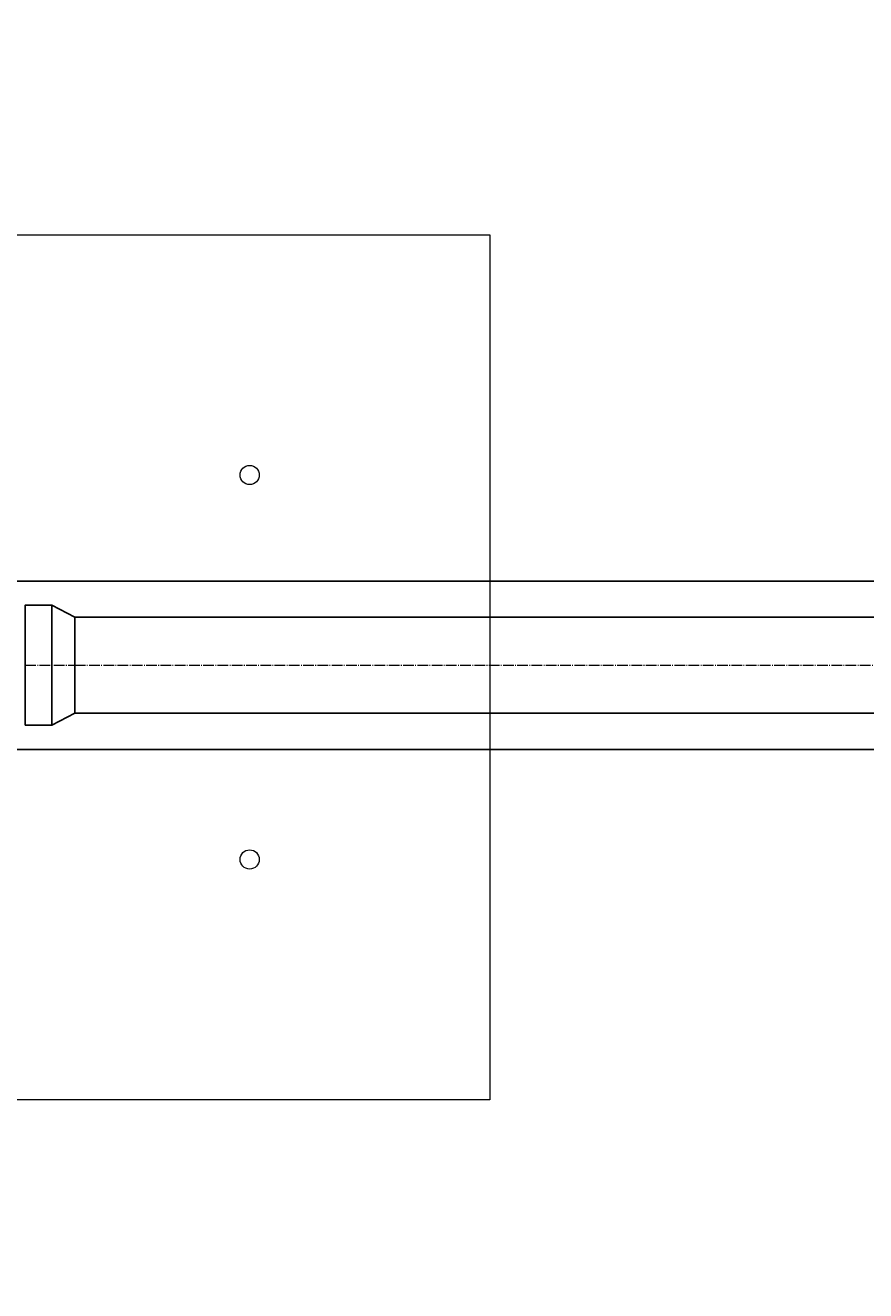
# Model space of a CAD drawing. Header units: centimetres. Extents: x -228435 to 46820, y -89367 to 152985.
# Tile 107 of 256: x -15107 to -13358, y 20203 to 22836. Entities that reach past the tile are written whole.
import ezdxf

# ---------------------------------------------------------------- set-up
doc = ezdxf.new("R2010")
doc.units = ezdxf.units.CM
doc.header["$LTSCALE"] = 50
doc.header["$PDMODE"] = 35
doc.header["$PDSIZE"] = 0.1
for name, pattern in [('CADVENT_CENTERLINE', [9.9, 7.4, -1, 0.5, -1]), ('Kondygnacja  -0_5$0$HIDDEN', [9.525, 6.35, -3.175]), ('Kondygnacja  -0_5$0$HIDDEN2', [4.7625, 3.175, -1.5875])]:
    doc.linetypes.add(name, pattern=pattern)
doc.layers.get('0').update_dxf_attribs({"color": 8})
doc.layers.get('DEFPOINTS').update_dxf_attribs({"color": 8})
for name, color, linetype, lineweight in [('bgde-nawiewCEN', 7, 'Continuous', 13), ('Kondygnacja  -0_5$0$ARCH_INFO_WYMIARY', 8, 'Continuous', 9), ('SU Lampy kwadratowe  -05$0$ARCH_SUFITY_PODWIESZANE', 8, 'Continuous', 9)]:
    doc.layers.add(name, color=color, linetype=linetype, lineweight=lineweight)
for name, color, linetype in [('bgde-nawiewEXP', 250, 'Continuous'), ('Kondygnacja  -0_5$0$ARCH_KONSTR_POWYŻEJ RZUTU', 8, 'Kondygnacja  -0_5$0$HIDDEN'), ('Kondygnacja  -0_5$0$ARCH_KONSTR_POWYŻEJ RZUTU_IST', 8, 'Kondygnacja  -0_5$0$HIDDEN2')]:
    doc.layers.add(name, color=color, linetype=linetype)
doc.styles.add('Kondygnacja  -0_5$0$Romans', font='Romans.shx', dxfattribs={"width": 0.7})
doc.dimstyles.new('Kondygnacja  -0_5$0$Wymiary 1-100', dxfattribs={"dimtxt": 12, "dimasz": 10, "dimexe": 5, "dimexo": 0, "dimgap": 4, "dimtad": 1, "dimrnd": 0.5, "dimzin": 12, "dimdsep": 46, "dimtxsty": 'Kondygnacja  -0_5$0$Romans', "dimblk": 'Kondygnacja  -0_5$0$_Oblique', "dimcen": 10, "dimdle": 10, "dimclrt": 55, "dimazin": 0, "dimtfac": 1, "dimtmove": 1, "dimatfit": 3, "dimfxl": 8, "dimfxlon": 1, "dimtolj": 1, "dimtzin": 0, "dimarcsym": 0})

# ---------------------------------------------------------------- blocks, each defined once
blk = doc.blocks.new('SU Lampy kwadratowe  -05$0$moduł sufitu')
at = {"layer": 'SU Lampy kwadratowe  -05$0$ARCH_SUFITY_PODWIESZANE'}
blk.add_lwpolyline([(60, -60), (240, -60), (240, -240), (60, -240)], close=True, dxfattribs=at)
for centre in [(190, -110), (190, -190)]:
    blk.add_circle(centre, 2, dxfattribs=at)
blk = doc.blocks.new('SU Lampy kwadratowe  -05')
at = {"layer": 'SU Lampy kwadratowe  -05$0$ARCH_SUFITY_PODWIESZANE'}
blk.add_blockref('SU Lampy kwadratowe  -05$0$moduł sufitu', (10460, 6800), dxfattribs=at)
blk = doc.blocks.new('Kondygnacja  -0_5$0$konstrukcja istniejąca -0.5')
at = {"layer": 'Kondygnacja  -0_5$0$ARCH_KONSTR_POWYŻEJ RZUTU_IST', "ltscale": 10}
for points in [[(9938, 6667.89), (10982, 6667.89)], [(10982, 6632.89), (9938, 6632.89)]]:
    blk.add_lwpolyline(points, dxfattribs=at)
blk = doc.blocks.new('Kondygnacja  -0_5$0$_Oblique')
at = {"color": 0, "linetype": 'ByBlock', "lineweight": -2}
blk.add_line((-0.5, -0.5), (0.5, 0.5), dxfattribs=at)
blk = doc.blocks.new('*D212')
at = {"layer": 'DEFPOINTS', "color": 0}
for p in [(-30586.3, 81900), (-30681.1, 12489.5), (9064, 12489.5)]:
    blk.add_point(p, dxfattribs=at)
at = {"layer": 'Kondygnacja  -0_5$0$ARCH_INFO_WYMIARY', "color": 0, "lineweight": -2}
for p, q in [((-30673.1, 81900), (-30686.1, 81900)), ((-30681.1, 81910), (-30681.1, 12479.5)), ((-30673.1, 12489.5), (-30686.1, 12489.5))]:
    blk.add_line(p, q, dxfattribs=at)
at = {"layer": 'Kondygnacja  -0_5$0$ARCH_INFO_WYMIARY', "color": 0, "lineweight": -2, "xscale": 10, "yscale": 10, "zscale": 10}
for p, rotation in [((-30681.1, 81900), 90), ((-30681.1, 12489.5), 270)]:
    blk.add_blockref('Kondygnacja  -0_5$0$_Oblique', p, dxfattribs=dict(at, rotation=rotation))
at = {"layer": 'Kondygnacja  -0_5$0$ARCH_INFO_WYMIARY', "color": 55, "insert": (-30691.1, 47194.8), "char_height": 12, "attachment_point": 5, "rotation": 90, "style": 'Kondygnacja  -0_5$0$Romans'}
blk.add_mtext('\\A1;69410.5', dxfattribs=at)

msp = doc.modelspace()

# ---------------------------------------------------------------- linework, layer by layer
at = {"layer": 'bgde-nawiewCEN', "linetype": 'CADVENT_CENTERLINE', "ltscale": 0.06}
for p, q in [((-15106.751, 21504.314), (-15003.751, 21504.314)), ((-15003.751, 21504.314), (-12765.522, 21504.314))]:
    msp.add_line(p, q, dxfattribs=at)
at = {"layer": 'bgde-nawiewEXP', "linetype": 'Continuous'}
for points in [[(-15106.751, 21379.314), (-15051.908, 21379.314), (-15051.908, 21629.314), (-15106.751, 21629.314), (-15106.751, 21388.829)], [(-15051.908, 21379.314), (-15003.751, 21404.314), (-15003.751, 21604.314), (-15051.908, 21629.314), (-15051.908, 21388.829)], [(-15003.751, 21404.314), (-12765.522, 21404.314), (-12765.522, 21604.314), (-15003.751, 21604.314), (-15003.751, 21411.926)]]:
    msp.add_lwpolyline(points, close=True, dxfattribs=at)

# ---------------------------------------------------------------- block references
at = {"layer": 'Kondygnacja  -0_5$0$ARCH_KONSTR_POWYŻEJ RZUTU', "xscale": 10, "yscale": 10, "zscale": 10}
msp.add_blockref('Kondygnacja  -0_5$0$konstrukcja istniejąca -0.5', (-121140, -45000), dxfattribs=at)
at = {"layer": 'SU Lampy kwadratowe  -05$0$ARCH_SUFITY_PODWIESZANE', "xscale": 10, "yscale": 10, "zscale": 10}
msp.add_blockref('SU Lampy kwadratowe  -05', (-121140, -45000), dxfattribs=at)

# ---------------------------------------------------------------- dimensions: what is measured, and where the dimension line sits
at = {"layer": 'Kondygnacja  -0_5$0$ARCH_INFO_WYMIARY'}
dim = msp.add_linear_dim(base=(-30681.114, 12489.5), p1=(-30586.301, 81900), p2=(9064, 12489.5), angle=90, dimstyle='Kondygnacja  -0_5$0$Wymiary 1-100', dxfattribs=at)
dim.commit()
dim.dimension.update_dxf_attribs({"geometry": '*D212', "text_midpoint": (-30691.114, 47194.75)})

doc.saveas('drawing.dxf')
